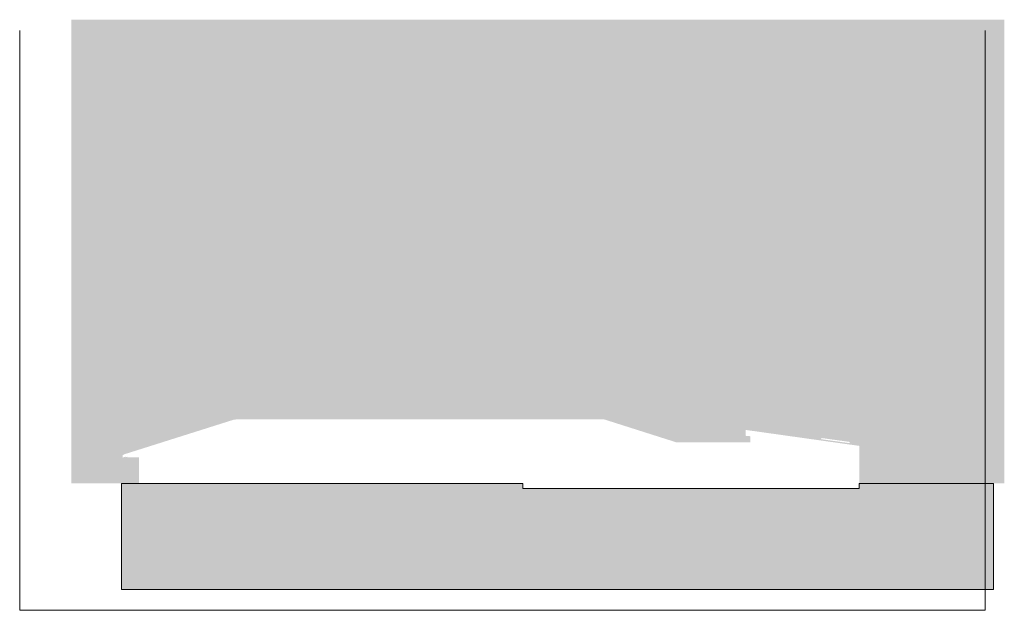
# Model space of a CAD drawing. Header units: metres. Extents: x 0 to 334, y 0 to 60.
# Tile 72 of 72: x 233 to 334, y 0 to 60. Entities that reach past the tile are written whole.
import ezdxf
from ezdxf.xclip import XClip

# ---------------------------------------------------------------- set-up
doc = ezdxf.new("R2010")
doc.units = ezdxf.units.M
doc.header["$MEASUREMENT"] = 0
doc.header["$XCLIPFRAME"] = 0
doc.layers.add('90 Allgemein Dokumentation', color=7, linetype='Continuous')
doc.layers.add('istockphoto-2192485567-612x612_1_0', color=7, linetype='Continuous')
picture_1 = doc.add_image_def('image3.jpg', size_in_pixel=(612, 408))

# ---------------------------------------------------------------- blocks, each defined once
blk = doc.blocks.new('Zeichnung_1_1', base_point=(233.49, 0))
at = {"layer": 'istockphoto-2192485567-612x612_1_0', "color": 7, "lineweight": 9}
image = blk.add_image(picture_1, insert=(233.49, 0), size_in_units=(98.33, 65.56), dxfattribs=at)
image.set_boundary_path([(-0.5, -0.5), (611.5, 407.5)])

msp = doc.modelspace()

# ---------------------------------------------------------------- hatches: boundary and pattern name
at = {"linetype": 'Continuous', "lineweight": 0, "true_color": 0xa8a8a8}
h = msp.add_hatch(color=253, dxfattribs=at)
h.paths.add_polyline_path([(238.733, 60.17), (333.766, 60.17), (333.766, 12.921), (318.991, 12.921), (319.008, 16.75), (307.417, 18.378), (307.417, 17.779), (307.89, 17.737), (307.892, 17.121), (300.336, 17.121), (293.028, 19.445), (255.35, 19.439), (244.13, 15.891), (243.956, 15.771), (243.972, 15.561), (244.267, 15.65), (244.285, 15.595), (244.464, 15.652), (244.464, 15.59), (244.478, 15.59), (245.643, 15.59), (245.643, 12.921), (238.733, 12.921)])
h.paths.add_polyline_path([(315.14, 17.426), (318.023, 17.028), (318.024, 17.155), (315.141, 17.552)], flags=0)
at = {"linetype": 'Continuous', "lineweight": 13, "true_color": 0x9f9f9f}
msp.add_hatch(color=253, dxfattribs=at).paths.add_polyline_path([(243.841, 2.117), (332.66, 2.117), (332.66, 12.92), (318.991, 12.92), (318.991, 12.421), (284.713, 12.421), (284.713, 12.921), (243.841, 12.921)])

# ---------------------------------------------------------------- linework, layer by layer
at = {"color": 7, "linetype": 'Continuous', "lineweight": 9, "flags": 128}
msp.add_lwpolyline([(243.841, 2.117), (332.66, 2.117), (332.66, 12.92), (318.991, 12.92), (318.991, 12.421), (284.713, 12.421), (284.713, 12.921), (243.841, 12.921)], close=True, dxfattribs=at)

# ---------------------------------------------------------------- block references
at = {"layer": '90 Allgemein Dokumentation', "color": 7, "linetype": 'Continuous', "lineweight": 9}
ref = msp.add_blockref('Zeichnung_1_1', (233.487, 0), dxfattribs=at)
XClip(ref).set_block_clipping_path([(233.4867514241, 0), (341.2302359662, 59.0775838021)])

doc.saveas('drawing.dxf')
